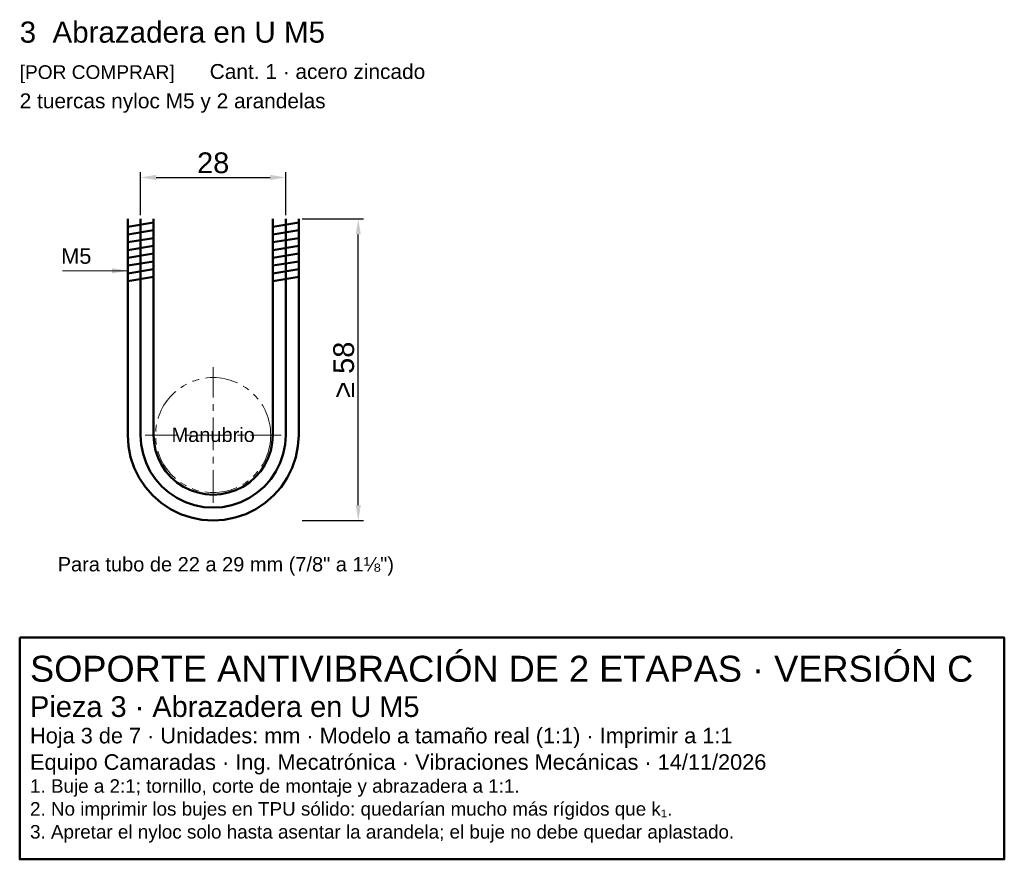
# Model space of a CAD drawing. Header units: millimetres. Extents: x 293 to 483, y -170 to -8.
import ezdxf
from ezdxf.enums import TextEntityAlignment as Align

# ---------------------------------------------------------------- set-up
doc = ezdxf.new("R2010")
doc.units = ezdxf.units.MM
doc.header["$LTSCALE"] = 2
doc.linetypes.add('CENTER', pattern=[5.08, 3.175, -0.635, 0.635, -0.635])
doc.linetypes.add('PHANTOM', pattern=[6.35, 3.175, -0.635, 0.635, -0.635, 0.635, -0.635])
for name, color, linetype, lineweight in [('CONTORNO', 7, 'Continuous', 50), ('COTAS', 4, 'Continuous', 18), ('EJES', 1, 'CENTER', 18), ('REFERENCIA', 9, 'PHANTOM', 18), ('TEXTO', 3, 'Continuous', 25)]:
    doc.layers.add(name, color=color, linetype=linetype, lineweight=lineweight)
doc.styles.get("Standard").update_dxf_attribs({"font": 'arial.ttf'})
doc.dimstyles.new('PLANO', dxfattribs={"dimtxt": 4, "dimasz": 3, "dimexe": 1, "dimexo": 0.7, "dimgap": 0.8, "dimtad": 1, "dimdec": 1, "dimdsep": 46, "dimtxsty": 'Standard', "dimcen": 2.5, "dimclrd": 256, "dimclre": 256, "dimclrt": 256, "dimazin": 3, "dimtfac": 1, "dimtmove": 0, "dimatfit": 3})

msp = doc.modelspace()

# ---------------------------------------------------------------- linework, layer by layer
at = {"layer": 'CONTORNO'}
for p, q in [((314.17, -48.17), (319.17, -47.37)), ((342.17, -48.17), (347.17, -47.37)), ((314.17, -49.67), (319.17, -48.87)), ((342.17, -49.67), (347.17, -48.87)), ((314.17, -51.17), (319.17, -50.37)), ((342.17, -51.17), (347.17, -50.37)), ((314.17, -52.67), (319.17, -51.87)), ((342.17, -52.67), (347.17, -51.87)), ((314.17, -54.17), (319.17, -53.37)), ((314.17, -55.67), (319.17, -54.87)), ((342.17, -54.17), (347.17, -53.37)), ((342.17, -55.67), (347.17, -54.87)), ((314.17, -57.17), (319.17, -56.37)), ((342.17, -57.17), (347.17, -56.37)), ((314.17, -58.67), (319.17, -57.87)), ((342.17, -58.67), (347.17, -57.87))]:
    msp.add_line(p, q, dxfattribs=at)
for points in [[(314.17, -46.67), (314.17, -88.37), (314.31, -90.52), (314.73, -92.64), (315.42, -94.68), (316.38, -96.62), (317.58, -98.41), (319, -100.03), (320.62, -101.46), (322.42, -102.66), (324.35, -103.61), (326.4, -104.3), (328.51, -104.73), (330.67, -104.87), (332.82, -104.73), (334.94, -104.3), (336.98, -103.61), (338.92, -102.66), (340.71, -101.46), (342.33, -100.03), (343.76, -98.41), (344.96, -96.62), (345.91, -94.68), (346.6, -92.64), (347.03, -90.52), (347.17, -88.37), (347.17, -46.67)], [(316.67, -46.67), (316.67, -88.37), (316.79, -90.19), (317.14, -91.99), (317.73, -93.72), (318.54, -95.37), (319.56, -96.89), (320.77, -98.27), (322.14, -99.47), (323.67, -100.49), (325.31, -101.3), (327.04, -101.89), (328.84, -102.25), (330.67, -102.37), (332.49, -102.25), (334.29, -101.89), (336.02, -101.3), (337.67, -100.49), (339.19, -99.47), (340.57, -98.27), (341.77, -96.89), (342.79, -95.37), (343.6, -93.72), (344.19, -91.99), (344.55, -90.19), (344.67, -88.37), (344.67, -46.67)], [(319.17, -46.67), (319.17, -88.37), (319.27, -89.87), (319.56, -91.34), (320.04, -92.77), (320.71, -94.12), (321.54, -95.37), (322.53, -96.5), (323.67, -97.49), (324.92, -98.33), (326.27, -98.99), (327.69, -99.47), (329.17, -99.77), (330.67, -99.87), (332.17, -99.77), (333.64, -99.47), (335.07, -98.99), (336.42, -98.33), (337.67, -97.49), (338.8, -96.5), (339.79, -95.37), (340.63, -94.12), (341.29, -92.77), (341.77, -91.34), (342.07, -89.87), (342.17, -88.37), (342.17, -46.67)]]:
    msp.add_lwpolyline(points, dxfattribs=at)
msp.add_lwpolyline([(293.33, -127.45), (483.33, -127.45), (483.33, -170.21), (293.33, -170.21)], close=True, dxfattribs=at)
at = {"layer": 'COTAS'}
msp.add_lwpolyline([(314.17, -56.67), (308.17, -56.67), (301.57, -56.67)], dxfattribs=at)
msp.add_solid([(314.17, -56.67), (311.17, -57.17), (311.17, -56.17)], dxfattribs=at)
at = {"layer": 'EJES'}
for p, q in [((330.67, -101.47), (330.67, -75.27)), ((317.57, -88.37), (343.77, -88.37))]:
    msp.add_line(p, q, dxfattribs=at)
at = {"layer": 'REFERENCIA'}
msp.add_circle((330.67, -88.37), 11.1, dxfattribs=at)

# ---------------------------------------------------------------- texts
at = {"layer": 'COTAS'}
msp.add_text('M5', height=3, dxfattribs=at).set_placement((307.17, -55.33), align=Align.RIGHT)
at = {"layer": 'TEXTO'}
for s, height, p in [('3  Abrazadera en U M5', 4.08, (293.33, -12.67)), ('[POR COMPRAR]', 2.64, (293.33, -19.67)), ('Cant. 1 · acero zincado', 2.88, (330, -19.67)), ('2 tuercas nyloc M5 y 2 arandelas', 2.88, (293.33, -25.33)), ('Para tubo de 22 a 29 mm (7/8" a 1⅛")', 2.76, (300.67, -114.67)), ('SOPORTE ANTIVIBRACIÓN DE 2 ETAPAS · VERSIÓN C', 5, (295.33, -135.95)), ('Pieza 3 · Abrazadera en U M5', 4, (295.33, -142.75)), ('Hoja 3 de 7 · Unidades: mm · Modelo a tamaño real (1:1) · Imprimir a 1:1', 3, (295.33, -147.85)), ('Equipo Camaradas · Ing. Mecatrónica · Vibraciones Mecánicas · 14/11/2026', 3, (295.33, -152.95)), ('1. Buje a 2:1; tornillo, corte de montaje y abrazadera a 1:1.', 2.6, (295.33, -157.37)), ('2. No imprimir los bujes en TPU sólido: quedarían mucho más rígidos que k₁.', 2.6, (295.33, -161.79)), ('3. Apretar el nyloc solo hasta asentar la arandela; el buje no debe quedar aplastado.', 2.6, (295.33, -166.21))]:
    msp.add_text(s, height=height, dxfattribs=at).set_placement(p)
msp.add_text('Manubrio', height=2.76, dxfattribs=at).set_placement((330.67, -89.7), align=Align.CENTER)

# ---------------------------------------------------------------- dimensions: what is measured, and where the dimension line sits
at = {"layer": 'COTAS'}
msp.add_linear_dim(base=(316.67, -38.67), p1=(316.67, -46.67), p2=(344.67, -46.67), dimstyle='PLANO', dxfattribs=at).render()
msp.add_linear_dim(base=(358.67, -104.87), p1=(347.17, -104.87), p2=(347.17, -46.67), angle=90, text='≥ 58', dimstyle='PLANO', dxfattribs=at).render()

doc.saveas('drawing.dxf')
